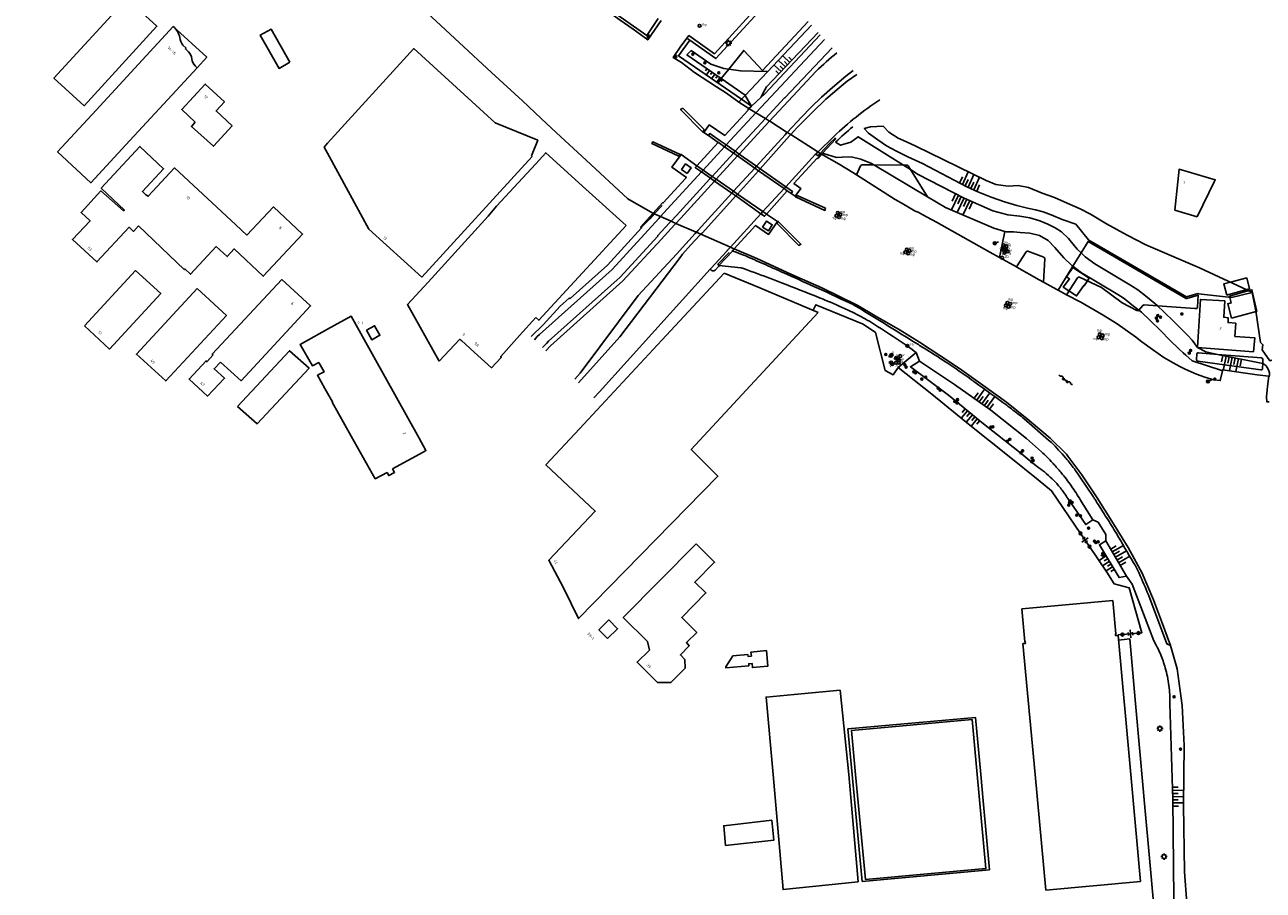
# Model space of a CAD drawing. Header units: millimetres. Extents: x 149344 to 154519, y 463794 to 476271.
# Tile 18 of 70: x 153904 to 154298, y 463963 to 464239. Entities that reach past the tile are written whole.
import ezdxf

# ---------------------------------------------------------------- set-up
doc = ezdxf.new("R2010")
doc.units = ezdxf.units.MM
doc.header["$LTSCALE"] = 4
doc.layers.get('0').update_dxf_attribs({"color": 252, "linetype": 'CONTINUOUS'})
for name, color, linetype in [('Gebouw', 252, 'CONTINUOUS'), ('Huisnummer', 252, 'CONTINUOUS'), ('symbool talud', 252, 'CONTINUOUS'), ('symbool water', 252, 'CONTINUOUS'), ('Topografie', 252, 'CONTINUOUS')]:
    doc.layers.add(name, color=color, linetype=linetype)
doc.styles.add('ISO', font='ISO')

# ---------------------------------------------------------------- blocks, each defined once
blk = doc.blocks.new('talud')
for p, q in [((0, 0.75), (0.5, 0.75)), ((0, 0.5), (1, 0.5)), ((0, 0.25), (0.5, 0.25)), ((0, 0), (1, 0)), ((0, -0.25), (0.5, -0.25)), ((0, -0.5), (1, -0.5)), ((0, -0.75), (0.5, -0.75))]:
    blk.add_line(p, q)
blk = doc.blocks.new('DRHEK')
at = {"linetype": 'Continuous'}
for p, q in [((1.25, 0), (-1.25, 0)), ((-0.5, 0.7), (0.5, 0.7)), ((-0.5, -0.7), (0.5, -0.7))]:
    blk.add_line(p, q, dxfattribs=at)
blk = doc.blocks.new('paal')
for radius in [0.45, 0.2]:
    blk.add_circle((0, 0), radius)
blk = doc.blocks.new('lichtmast')
for p, q in [((-0.6, 0), (-1, 0)), ((-0.71, 0.71), (-0.42, 0.42)), ((0, 0.6), (0, 1)), ((0.42, 0.42), (0.71, 0.71)), ((0.6, 0), (1, 0)), ((-0.42, -0.42), (-0.71, -0.71)), ((0, -0.6), (0, -1)), ((0.42, -0.42), (0.71, -0.71))]:
    blk.add_line(p, q)
blk.add_circle((0, 0), 0.6)
blk = doc.blocks.new('meerpaal')
at = {"color": 0}
blk.add_circle((0, 0), 0.45, dxfattribs=at)
at = {"style": 'ISO'}
blk.add_attdef('MEERPAAL', (0.7, 0), '', height=0.9, dxfattribs=at)
blk = doc.blocks.new('boom')
for radius in [0.315, 0.225, 0.135]:
    blk.add_circle((0, 0), radius)
blk = doc.blocks.new('afsluiter')
at = {"color": 0}
blk.add_circle((0, 0), 0.45, dxfattribs=at)
at = {"style": 'ISO'}
blk.add_attdef('AFSLUITER', (0.7, 0), '', height=0.9, dxfattribs=at)
blk = doc.blocks.new('verklikker')
at = {"color": 0}
blk.add_circle((0, 0), 0.45, dxfattribs=at)
at = {"style": 'ISO'}
blk.add_attdef('VERKLIKKER', (0.7, 0), '', height=0.9, dxfattribs=at)
blk = doc.blocks.new('zinkerbord')
at = {"color": 0}
blk.add_circle((0, 0), 0.45, dxfattribs=at)
at = {"style": 'ISO'}
blk.add_attdef('ZINKERBORD', (0.7, 0), '', height=0.9, dxfattribs=at)
blk = doc.blocks.new('aanduidingsbord')
for p, q in [((-0.81, -0.33), (0, 0)), ((-1.45, -0.5), (-1.01, -0.5))]:
    blk.add_line(p, q)
at = {"color": 0}
blk.add_circle((-1.23, -0.5), 0.45, dxfattribs=at)
blk = doc.blocks.new('water6')
at = {"linetype": 'Continuous'}
for centre, start, end in [((0.16, 1.47), 129.7446, 230.2554), ((-0.47, 2.22), 309.7446, 50.2554), ((-0.47, 0.72), 309.7446, 50.2554), ((0.49, 0), 129.7446, 230.2554), ((-0.14, 0.75), 309.7446, 50.2554), ((0.16, -1.51), 129.7446, 230.2554), ((-0.47, -0.76), 309.7446, 50.2554), ((-0.47, -2.26), 309.7446, 50.2554), ((-0.14, -0.75), 309.7446, 50.2554)]:
    blk.add_arc(centre, 0.488, start, end, dxfattribs=at)

msp = doc.modelspace()

# ---------------------------------------------------------------- linework, layer by layer
at = {"layer": 'Gebouw'}
for points in [[(153936.17, 464246.85), (153945.74, 464238.06), (153922.53, 464212.78), (153912.96, 464221.57), (153936.17, 464246.85)], [(153950.93, 464238.01), (153926.35, 464211.34)], [(153958.53, 464224.88), (153961.58, 464228.19), (153950.93, 464238.01)], [(153950.93, 464238.01), (153950.93, 464238.01)], [(153988.02, 464226.6), (153984.59, 464224.66), (153978.6, 464235.23), (153982.04, 464237.17), (153988.02, 464226.6)], [(153954.01, 464232), (153955, 464231.09), (153954.8, 464230.87), (153955.82, 464229.92)], [(154053.31, 464207.35), (154027.46, 464230.95), (154000, 464200.84)], [(153957.9, 464225.46), (153958.53, 464224.88)], [(153937.12, 464201.67), (153958.53, 464224.88)], [(153957.92, 464207.53), (153953.61, 464211.53), (153961.09, 464219.65), (153967.22, 464213.97), (153964.56, 464211.12), (153969.66, 464206.4), (153963.69, 464199.88), (153956.68, 464206.19), (153957.92, 464207.53)], [(153937.12, 464201.67), (153924.71, 464188.29), (153914.1, 464198.16), (153926.35, 464211.34)], [(154064.83, 464196.84), (154066.89, 464201.81), (154053.31, 464207.35)], [(153935.13, 464179.31), (153935.4, 464179.6), (153928, 464186.55), (153940.3, 464199.82), (153947.84, 464192.74), (153941.11, 464185.44), (153942.24, 464184.41), (153942.95, 464183.98), (153951.33, 464193.01), (153970.83, 464174.91)], [(154000, 464200.84), (153998.94, 464199.63), (154000, 464197.68)], [(154000, 464197.68), (154013.17, 464173.56), (154030.01, 464158.24), (154065.05, 464196.64)], [(154066.23, 464194.28), (154069.42, 464197.81), (154082.19, 464186.26)], [(154066.23, 464194.28), (154053.78, 464180.8), (154051.13, 464177.67), (154031.96, 464156.65)], [(154065.05, 464196.64), (154064.83, 464196.84)], [(154282.15, 464188.82), (154282.36, 464189.25), (154270.88, 464192.57), (154269.52, 464179.53)], [(154094.98, 464174.69), (154082.19, 464186.26)], [(154282.15, 464188.82), (154276.62, 464177.47)], [(153939.83, 464174.58), (153938.24, 464172.82), (153936.94, 464174.12), (153926.64, 464163.07), (153918.86, 464170.2), (153924.46, 464176.17), (153921.62, 464178.8), (153927.86, 464185.69), (153935.13, 464179.31)], [(153970.83, 464174.91), (153974.35, 464171.65), (153982.79, 464180.6), (153992.08, 464171.95), (153979.54, 464158.54), (153970.27, 464167.22), (153968.11, 464164.79), (153964.58, 464167.99)], [(154276.62, 464177.47), (154269.52, 464179.53)], [(153964.58, 464167.99), (153956.4, 464159.17), (153954.59, 464160.87), (153954.43, 464160.66), (153939.83, 464174.58)], [(154066.22, 464145.38), (154067.22, 464144.53), (154094.98, 464174.69)], [(153922.65, 464142.75), (153930.67, 464135.36), (153946.94, 464153.02), (153938.93, 464160.31), (153922.65, 464142.75)], [(154106.38, 464138.22), (154126.15, 464159.54)], [(154126.15, 464159.54), (154137.46, 464154.82)], [(154242.22, 464157.88), (154240.66, 464155.43), (154240.53, 464155.6), (154238.26, 464152.27), (154234.01, 464155.11), (154235.96, 464157.76), (154235.04, 464158.38), (154237.04, 464161.33), (154242.22, 464157.88)], [(153958.57, 464154.68), (153939.22, 464133.74), (153948.53, 464125.21), (153967.83, 464146.05), (153958.57, 464154.68)], [(153963.58, 464133.58), (153963.28, 464133.78), (153985.41, 464157.45), (153994.62, 464149.07), (153972.54, 464125.3), (153965.97, 464131.25)], [(154035.51, 464131.5), (154025.42, 464149.5), (154031.96, 464156.65)], [(154137.46, 464154.82), (154156.11, 464147.05)], [(154286.02, 464152.51), (154285.09, 464156.08), (154287.2, 464156.63)], [(154293.3, 464154.56), (154286.74, 464152.71)], [(154287.2, 464156.63), (154292.38, 464157.99), (154293.3, 464154.56)], [(154293.44, 464154.06), (154294.06, 464154.24), (154295.57, 464147.34), (154295.36, 464147.29)], [(154276.76, 464135.86), (154294.54, 464134.52), (154294.95, 464138.95), (154288.61, 464139.39), (154288.87, 464143.57), (154286.43, 464143.8), (154286.52, 464145.29), (154285.07, 464145.47), (154285.42, 464150.7), (154277.63, 464151.18), (154276.76, 464135.86)], [(154286.74, 464152.71), (154286.02, 464152.51)], [(154287.53, 464145.18), (154286.33, 464149.78), (154287.41, 464150.05), (154286.97, 464151.82)], [(154286.87, 464152.24), (154293.44, 464154.06)], [(154286.97, 464151.82), (154286.87, 464152.24)], [(154156.11, 464147.05), (154115.7, 464103.46), (154124.15, 464094.93), (154079.79, 464049.65), (154075.02, 464059.45)], [(154295.36, 464147.29), (154287.53, 464145.18)], [(154020.71, 464097.22), (154030.37, 464102.54), (154031.3, 464103.05), (154029.1, 464107), (154007.56, 464145.82), (154000, 464141.66)], [(154012.37, 464141.36), (154014.06, 464138.32), (154016.67, 464139.77), (154014.98, 464142.81), (154012.37, 464141.36)], [(154061.03, 464139.63), (154066.22, 464145.38)], [(154000, 464141.66), (153991.26, 464136.85), (153995.2, 464130.05), (153997.19, 464131.05), (153998.89, 464128.12), (153996.8, 464127.03), (153999.16, 464122.84), (154000, 464121.36)], [(154042.57, 464138.14), (154042.5, 464138.06), (154042.04, 464138.48), (154035.51, 464131.5)], [(154061.03, 464139.63), (154055.08, 464133.03), (154055.28, 464132.73), (154052.18, 464129.41), (154046.63, 464134.41)], [(153971.36, 464117.06), (153977.63, 464111.6), (153994.11, 464129.31), (153987.89, 464134.81), (153971.36, 464117.06)], [(154042.57, 464138.14), (154046.63, 464134.41)], [(154080.15, 464109.96), (154106.38, 464138.22)], [(153965.97, 464131.25), (153963.93, 464129.11), (153967.27, 464126.09), (153961.86, 464120.42), (153955.98, 464125.82), (153961.35, 464131.64), (153961.59, 464131.34), (153963.58, 464133.58)], [(154000, 464121.36), (154001.58, 464118.54), (154001.52, 464118.43)], [(154007.5, 464107.65), (154001.52, 464118.43)], [(154007.5, 464107.65), (154007.52, 464107.68), (154015.15, 464094.13), (154018.93, 464096.13)], [(154075.02, 464059.45), (154070.36, 464068.2), (154085.16, 464083.78), (154069.44, 464098.49), (154080.15, 464109.96)], [(154020.71, 464097.22), (154021.31, 464096.13), (154019.47, 464095.13), (154018.93, 464096.13)], [(154117.25, 464073.45), (154094.06, 464050), (154101.79, 464042.31), (154102.38, 464039.62), (154098.48, 464035.81), (154104.98, 464029.32), (154109.21, 464029.25), (154113.75, 464033.86), (154113.62, 464036.65), (154112.23, 464038.09), (154115.08, 464040.97), (154114.14, 464041.97), (154117.43, 464045.19), (154112.67, 464049.98), (154120.37, 464057.77), (154116.8, 464061.21), (154123.1, 464067.56), (154117.25, 464073.45)], [(154221.19, 464041.65), (154221.98, 464041.72), (154221.93, 464042.24), (154221.81, 464042.22), (154220.85, 464052.69), (154249.75, 464055.36), (154250.76, 464044.77), (154250.64, 464044.76), (154250.69, 464044.21), (154251.46, 464044.28), (154255.5, 464000)], [(154089.04, 464043.29), (154092.24, 464046.4), (154089.52, 464049.21), (154086.31, 464046.1), (154089.04, 464043.29)], [(154221.19, 464041.65), (154225.06, 464000)], [(154139.64, 464039.46), (154134.69, 464038.99), (154134.82, 464037.68), (154133.75, 464037.58), (154133.69, 464038.22), (154128.93, 464037.77), (154126.72, 464034.27), (154126.73, 464033.93), (154134.02, 464034.62), (154133.96, 464035.26), (154135.02, 464035.34), (154135.13, 464034.03), (154140.1, 464034.5), (154139.64, 464039.46)], [(154141.75, 464000), (154139.5, 464024.66), (154148.46, 464025.52)], [(154148.46, 464025.52), (154163.05, 464026.81), (154165.79, 464000)], [(154165.47, 464014.51), (154206.09, 464018.21), (154207.76, 464000)], [(154166.65, 464013.98), (154205.06, 464017.49), (154206.65, 464000)], [(154166.85, 464000), (154165.47, 464014.51)], [(154167.99, 464000), (154166.65, 464013.98)], [(154168.76, 463965.85), (154144.9, 463963.44), (154141.75, 464000)], [(154165.79, 464000), (154168.76, 463965.85)], [(154208.52, 463991.67), (154210.52, 463969.71), (154170.1, 463966.02), (154166.85, 464000)], [(154206.65, 464000), (154209.38, 463970.1), (154171.17, 463966.62), (154167.99, 464000)], [(154207.76, 464000), (154208.52, 463991.67)], [(154225.06, 464000), (154228.48, 463963.23)], [(154255.5, 464000), (154258.6, 463965.94)], [(154126.59, 463977.49), (154142, 463979.17), (154141.3, 463985.45), (154126.02, 463983.73), (154126.59, 463977.49)], [(154258.6, 463965.94), (154228.48, 463963.23)]]:
    msp.add_lwpolyline(points, dxfattribs=at)
for centre, radius, start, end in [((153945.6, 464232.4), 7.73, 15.7161, 46.4561), ((153957.48, 464234.78), 4.45, 183.6164, 218.6339), ((153952.72, 464227.13), 4.17, 7.4984, 41.9612), ((153960.81, 464228.19), 3.99, 187.3824, 223.1096)]:
    msp.add_arc(centre, radius, start, end, dxfattribs=at)
at = {"layer": 'symbool water', "linetype": 'Continuous'}
msp.add_line((154180.89, 464132.56), (154180.11, 464132.12), dxfattribs=at)
at = {"layer": 'Topografie'}
for p, q in [((154133.65, 464211.43), (154134.04, 464211.95)), ((154215.47, 464172.81), (154213.78, 464164.46)), ((154128.65, 464166.71), (154128.81, 464166.56)), ((154187.26, 464134.24), (154181.53, 464129.49)), ((154187.26, 464134.24), (154188.34, 464131.5)), ((154239.52, 464076.74), (154242.4, 464072.51)), ((154254.1, 464063.07), (154247.59, 464074.37)), ((154251.45, 464044.51), (154252.84, 464044.52)), ((154252.84, 464044.52), (154257.94, 464045.02))]:
    msp.add_line(p, q, dxfattribs=at)
for points in [[(152884.8, 465087.49, 0), (152892.81, 465082.89, 0.000005)], [(154140.59, 464207.88), (154155.41, 464223.8, -0.02522), (154162.02, 464229.57)], [(154156, 464198.06), (154156.04, 464198.09), (154161.1, 464203.04, -0.04539), (154175.68, 464214.68)], [(154167.09, 464206.11, 0.016587), (154161.6, 464201.18)], [(154121.66, 464160.74, 0.352193), (154123.27, 464160.43), (154124.46, 464161.7), (154124.63, 464161.88)], [(154124.51, 464161.99), (154131.53, 464161.25, -0.002878), (154140.08, 464158.13, -0.005601), (154144.44, 464156.46, -0.000342), (154156.23, 464151.77, -0.002199), (154158.06, 464151.03, -0.012149), (154165.6, 464147.74, -0.016478), (154171.01, 464144.99, -0.017291), (154173.69, 464143.4, -0.004503), (154183.7, 464136.83, -0.009764), (154184.59, 464136.21, -0.003223), (154187.26, 464134.24)], [(154188.34, 464131.5), (154185.43, 464129.72), (154197.49, 464120.68), (154208.66, 464111.58), (154219.6, 464102.96), (154224.87, 464098.69), (154226.27, 464097.58, -0.022748), (154228.58, 464095.83, -0.001652), (154228.74, 464095.69, -0.024401), (154231.02, 464093.58, -0.028407), (154233.39, 464090.85, -0.028407), (154235.44, 464087.86), (154241.2, 464079.54), (154243.48, 464081.01)], [(154188.34, 464131.5), (154199.48, 464124.14), (154210.96, 464115.93), (154222.29, 464106.9), (154227.13, 464102.66, -0.017522), (154230.59, 464099.2, -0.004991), (154231.53, 464098.17, -0.01253), (154233.79, 464095.51, -0.019028), (154236.98, 464091.25, -0.019028), (154239.83, 464086.77), (154243.48, 464081.01)], [(154297.48, 464130.78), (154297.49, 464130.78, -0.340129), (154299.55, 464126.55)], [(154254.1, 464063.07), (154255.91, 464060.62), (154262.84, 464042.54, -0.030467), (154264.92, 464038.36, -0.030467), (154266.48, 464033.95, -0.037544), (154267.65, 464028.32, -0.037544), (154267.96, 464022.57), (154268.92, 463992.04), (154269.27, 463950.06, 0.020081), (154270.12, 463939.92, 0.020081), (154271.78, 463929.87, 0.019614), (154274.17, 463920.22, 0.019614), (154277.32, 463910.79), (154278.57, 463902.83)]]:
    msp.add_lwpolyline(points, format="xyb", dxfattribs=at)
for points in [[(153929.41, 464337.46), (154031.74, 464242.29), (154052.1, 464223.35), (154062.03, 464214.31), (154067.9, 464208.7), (154072.78, 464204.16), (154082.26, 464195.44), (154095.57, 464183.15), (154103.43, 464178.58), (154103.51, 464178.53)], [(154105.18, 464240.58), (154101.57, 464235.16), (154081.41, 464249.28), (154064.99, 464261.17), (154051.53, 464270.78)], [(154115.25, 464233.62), (154111.67, 464228.67), (154131.65, 464214.88), (154131.71, 464214.83)], [(154114.34, 464234.27), (154115.25, 464233.62)], [(154158.11, 464233.82), (154136.34, 464210.65), (154136.3, 464210.6), (154136.26, 464210.57)], [(154137.9, 464215.49), (154138.54, 464216.88), (154139.61, 464218.77), (154156.08, 464236.04)], [(154137.9, 464215.49), (154138.84, 464216.36), (154138.97, 464216.46), (154156.74, 464235.32)], [(154125.26, 464221.4), (154114.3, 464228.97), (154115.69, 464230.31), (154121.92, 464226), (154126.09, 464224.62), (154127.64, 464224.38)], [(154160.52, 464231.2), (154145.49, 464215.29), (154145.37, 464215.33), (154139.27, 464208.71)], [(154132.89, 464216.08), (154132.85, 464216.16), (154125.26, 464221.4)], [(154127.64, 464224.38), (154131.32, 464223.83), (154139.77, 464223.64), (154139.89, 464223.63)], [(154167.16, 464223.97), (154164.84, 464222.14), (154160.62, 464218.62), (154157.15, 464215.48), (154153.77, 464212.25), (154150.73, 464209.16), (154146.25, 464204.3), (154146.23, 464204.28)], [(154168.32, 464222.7), (154165.34, 464220.57), (154162.79, 464218.45), (154158.53, 464214.88), (154154.24, 464210.71), (154149.29, 464205.78), (154147.34, 464203.6), (154147.33, 464203.59)], [(154131.71, 464214.83), (154134.82, 464212.67)], [(154134.82, 464212.67), (154132.89, 464216.08)], [(154134.82, 464212.67), (154137.9, 464215.49)], [(154133.76, 464211.32), (154126.4, 464203.31), (154121.42, 464206.66), (154119.7, 464204.23), (154121.13, 464203.3)], [(154136.26, 464210.57), (154126.81, 464200.29)], [(154134.04, 464211.95), (154134.82, 464212.67)], [(154134.04, 464211.95), (154134.04, 464211.95)], [(154139.18, 464208.62), (154129.67, 464198.28)], [(154130.96, 464197.38), (154140.35, 464207.62), (154140.46, 464207.74), (154140.58, 464207.87), (154140.59, 464207.88)], [(154139.27, 464208.71), (154139.18, 464208.62)], [(154294.08, 464153.41), (154287.51, 464151.76), (154277.04, 464152.99), (154276.87, 464153.01), (154273.19, 464151.94), (154242.2, 464170.02), (154242.09, 464170.15), (154238.02, 464175.09), (154233.69, 464176.54), (154230.19, 464178.07), (154227.62, 464179.02), (154225.24, 464179.61), (154222.66, 464180.18), (154219.3, 464181), (154215.3, 464182.17), (154211.08, 464183.66), (154206.81, 464185.34), (154203.34, 464186.95), (154189.2, 464194.38), (154184.57, 464196.57), (154181.03, 464198.36), (154177.83, 464199.97), (154175.05, 464201.89), (154172.03, 464204.01), (154170.73, 464205.52), (154172.73, 464206.04), (154176.69, 464206.27), (154178.52, 464204.34), (154181.55, 464202.43), (154184.18, 464201.28), (154187.08, 464199.91), (154209.51, 464189.01), (154212.57, 464187.73), (154216.48, 464187.21), (154219.64, 464187.35), (154222.98, 464186.77), (154227.29, 464184.98), (154231.23, 464183.55), (154235.27, 464181.83), (154239.4, 464179.98), (154242.66, 464178.32), (154247.79, 464175.21), (154254.34, 464171.65), (154260.27, 464168.54), (154277.4, 464161.22), (154278.96, 464160.49)], [(154121.13, 464203.3), (154121.58, 464203.94), (154124.89, 464201.63), (154126.81, 464200.29)], [(154124.29, 464201.09), (154121.13, 464203.3)], [(154136.43, 464193.53), (154145.52, 464203.51), (154145.89, 464203.92), (154146.23, 464204.28)], [(154137.63, 464192.69), (154146.98, 464203.2), (154147.33, 464203.59)], [(154156.74, 464197.58), (154159.65, 464200.76), (154161.46, 464202.47), (154161.67, 464202.26), (154157.46, 464197.65)], [(154161.6, 464201.18), (154163.2, 464200.18), (154166.49, 464201.18), (154168.82, 464202.93), (154183.18, 464193.89)], [(154117.47, 464193.71), (154124.29, 464201.09)], [(154126.27, 464199.7), (154119.47, 464192.31)], [(154129.13, 464197.69), (154122.34, 464190.31)], [(154124.29, 464201.09), (154124.35, 464201.05), (154126.27, 464199.7)], [(154126.81, 464200.29), (154126.27, 464199.7)], [(154126.27, 464199.7), (154129.13, 464197.69)], [(154126.81, 464200.29), (154129.67, 464198.28)], [(154129.67, 464198.28), (154129.13, 464197.69)], [(154129.13, 464197.69), (154130.42, 464196.79)], [(154129.67, 464198.28), (154130.96, 464197.38)], [(154156, 464198.06), (154155.39, 464197.47), (154155.27, 464197.35)], [(154155.27, 464197.35), (154155.39, 464197.27), (154156.05, 464196.83), (154156.74, 464197.58)], [(154157.46, 464197.65), (154157.16, 464197.32)], [(154157.46, 464197.65), (154157.72, 464197.57), (154161.85, 464196.33), (154163.75, 464196.38), (154166.56, 464196.48), (154169.64, 464195.82), (154173.06, 464194.35), (154173.75, 464193.94)], [(154103.51, 464178.54), (154106.62, 464181.96), (154106.76, 464181.84), (154113.84, 464189.61), (154114.13, 464189.93), (154109.55, 464193.22), (154112.44, 464197.28), (154117.47, 464193.71)], [(154117.47, 464193.71), (154116.94, 464193.13), (154117.06, 464193.04), (154118.93, 464191.73)], [(154117.47, 464193.71), (154119.47, 464192.31)], [(154123.64, 464189.4), (154130.42, 464196.79)], [(154130.42, 464196.79), (154130.96, 464197.38)], [(154130.42, 464196.79), (154135.9, 464192.95)], [(154130.96, 464197.38), (154136.43, 464193.53)], [(154155.27, 464197.35), (154155.14, 464197.22), (154145.73, 464187.01)], [(154157.16, 464197.32), (154155.93, 464195.97), (154155.75, 464196.09), (154148.33, 464188.06), (154150.51, 464186.48), (154148.8, 464184.02), (154147.46, 464184.84)], [(154173.75, 464193.94), (154190.8, 464183.84)], [(154183.18, 464193.89), (154185.4, 464192.49)], [(154118.93, 464191.73), (154108.03, 464179.88), (154108.02, 464179.86), (154105.86, 464177.51)], [(154121.79, 464189.72), (154121.61, 464189.52), (154110.96, 464177.84), (154110.95, 464177.84), (154109.27, 464176.02)], [(154119.47, 464192.31), (154118.93, 464191.73)], [(154118.93, 464191.73), (154121.79, 464189.72)], [(154119.47, 464192.31), (154122.34, 464190.31)], [(154122.34, 464190.31), (154121.79, 464189.72)], [(154121.79, 464189.72), (154123.1, 464188.8)], [(154122.34, 464190.31), (154123.64, 464189.4)], [(154129.17, 464185.55), (154135.9, 464192.95)], [(154130.41, 464184.68), (154137.1, 464192.11)], [(154135.9, 464192.95), (154136.43, 464193.53)], [(154135.9, 464192.95), (154137.1, 464192.11)], [(154136.43, 464193.53), (154137.63, 464192.69)], [(154137.1, 464192.11), (154137.57, 464192.63), (154137.63, 464192.69)], [(154137.1, 464192.11), (154145.2, 464186.43)], [(154137.63, 464192.69), (154145.73, 464187.01)], [(154185.4, 464192.49), (154187.92, 464190.9), (154202.46, 464183.42), (154211.59, 464179.36), (154216.38, 464178.12), (154220.17, 464177.69), (154223.36, 464177.15), (154226.56, 464176.16), (154229.14, 464175.1), (154231.47, 464173.97), (154233.49, 464172.68), (154235.66, 464170.52), (154238.45, 464167.16), (154239.71, 464165.97)], [(154110.79, 464175.35), (154112.14, 464176.83), (154112.25, 464176.93), (154112.38, 464177.05), (154123.1, 464188.8)], [(154123.1, 464188.8), (154123.64, 464189.4)], [(154123.1, 464188.8), (154128.61, 464184.94)], [(154123.64, 464189.4), (154129.17, 464185.55)], [(154145.2, 464186.43), (154138.45, 464179.08)], [(154146.19, 464185.73), (154139.62, 464178.26)], [(154145.73, 464187.01), (154145.2, 464186.43)], [(154145.2, 464186.43), (154146.19, 464185.73)], [(154145.73, 464187.01), (154147.9, 464185.49), (154147.46, 464184.84)], [(154147.46, 464184.85), (154146.19, 464185.73)], [(154117.28, 464172.51), (154117.65, 464172.92), (154117.75, 464173.09), (154117.85, 464173.17), (154128.61, 464184.94)], [(154118.71, 464171.88), (154118.91, 464172.09), (154119.02, 464172.2), (154119.15, 464172.27), (154129.84, 464184.07)], [(154128.61, 464184.94), (154129.17, 464185.55)], [(154129.84, 464184.07), (154128.61, 464184.94)], [(154128.61, 464184.94), (154128.61, 464184.94)], [(154129.17, 464185.55), (154130.41, 464184.68)], [(154129.84, 464184.07), (154130.41, 464184.68)], [(154129.85, 464184.07), (154129.84, 464184.07)], [(154129.84, 464184.07), (154137.86, 464178.44)], [(154130.41, 464184.68), (154138.45, 464179.08)], [(154147.46, 464184.85), (154147.46, 464184.84)], [(154147.46, 464184.84), (154147.46, 464184.84), (154147.46, 464184.85)], [(154190.8, 464183.84), (154196.6, 464180.4), (154211.95, 464173.8), (154215.47, 464172.81)], [(154099.74, 464174.06), (154099.55, 464174.19), (154103.51, 464178.54)], [(154103.94, 464178.35), (154102.48, 464176.77), (154099.74, 464174.06)], [(154103.51, 464178.54), (154103.51, 464178.53)], [(154103.51, 464178.53), (154103.51, 464178.54)], [(154103.51, 464178.54), (154103.51, 464178.53)], [(154103.51, 464178.53), (154103.51, 464178.54)], [(154106.39, 464180.99), (154103.94, 464178.35)], [(154137.86, 464178.44), (154128.13, 464167.76)], [(154139.62, 464178.26), (154143.12, 464175.93), (154140.29, 464171.85), (154136.13, 464174.7), (154134.08, 464172.47), (154133.7, 464172.07), (154129.39, 464167.21)], [(154138.45, 464179.08), (154137.86, 464178.44)], [(154137.86, 464178.44), (154139.03, 464177.64), (154139.62, 464178.26)], [(154138.45, 464179.08), (154139.49, 464178.35), (154139.62, 464178.26)], [(154099.74, 464174.06), (154099.87, 464173.91), (154089.04, 464162.08), (154077.15, 464151.43), (154077.12, 464151.46), (154076.96, 464151.61), (154076.87, 464151.53), (154074.93, 464149.88), (154073.95, 464149.04), (154068.55, 464143.09), (154064.76, 464139.37)], [(154105.86, 464177.51), (154105.34, 464176.94), (154090.49, 464160.72), (154067.39, 464140.03), (154066.73, 464139.35), (154065.81, 464138.35)], [(154109.27, 464176.02), (154108.8, 464175.51), (154105.07, 464171.47), (154105.01, 464171.26), (154093.08, 464158.21), (154070.32, 464137.86), (154069.6, 464137.16), (154068.37, 464135.83)], [(154069.43, 464134.79), (154070.92, 464136.41), (154093.98, 464157.08), (154106.09, 464170.25), (154110.35, 464174.88), (154110.79, 464175.35)], [(154078.61, 464125.8), (154080.4, 464127.74), (154098.84, 464152.39), (154110.95, 464165.6), (154116.95, 464172.16), (154117.28, 464172.51)], [(154079.85, 464124.58), (154092.96, 464139.23), (154112.14, 464164.51), (154112.91, 464165.51), (154115.57, 464168.54), (154118.41, 464171.56), (154118.71, 464171.88)], [(154215.47, 464172.81), (154215.97, 464172.66), (154218.16, 464172.68), (154220.28, 464172.44), (154223.44, 464172.21), (154226.49, 464171.47), (154229.22, 464169.88), (154231.38, 464167.73), (154234.18, 464164.37), (154236.76, 464161.92), (154237.07, 464161.69)], [(154128.13, 464167.76), (154128, 464167.61), (154127.16, 464166.68), (154127.07, 464166.59), (154126.95, 464166.43), (154122.03, 464161.15), (154121.66, 464160.74)], [(154127.72, 464166.13), (154124.15, 464162.34), (154124.51, 464161.99)], [(154124.51, 464161.99), (154128.81, 464166.56)], [(154129.39, 464167.21), (154128.81, 464166.56)], [(154239.71, 464165.97), (154241.04, 464164.71), (154244.08, 464162.45), (154255.69, 464155.49), (154257.71, 464154.22), (154260.17, 464152.28), (154263.17, 464149.91), (154264.03, 464149.1)], [(154084.73, 464119.81), (154086.49, 464121.8), (154121.66, 464160.74)], [(154237.07, 464161.69), (154239.81, 464159.66), (154251.41, 464152.7), (154253.44, 464151.43), (154255.89, 464149.49), (154258.09, 464147.76)], [(154278.96, 464160.49), (154293.96, 464153.47), (154294.08, 464153.41)], [(154258.09, 464147.76), (154258.89, 464147.12), (154261.7, 464144.46), (154264.99, 464141.26), (154268.06, 464138.11), (154270.8, 464135.44), (154272.21, 464134.13), (154272.98, 464133.42), (154275.08, 464131.66), (154284.43, 464128.56), (154284.63, 464128.49)], [(154264.03, 464149.1), (154265.98, 464147.25), (154269.27, 464144.05), (154272.34, 464140.91), (154273.62, 464139.65), (154275.08, 464138.23), (154276.76, 464135.86), (154279.36, 464134.46), (154283.12, 464133.69)], [(154283.12, 464133.69), (154297.48, 464130.78)], [(154243.48, 464081.01), (154245.12, 464080.26), (154247.56, 464076.36), (154247.59, 464074.37)], [(154254.1, 464063.07), (154251.79, 464062.67), (154245.53, 464073.11), (154247.59, 464074.37)], [(154268.51, 463896.42), (154269.88, 463896.93), (154268.58, 463909.73), (154267.07, 463927.12), (154265.58, 463943.33), (154264.23, 463958.22), (154262.83, 463958.1), (154261.45, 463973.36), (154259.98, 463989.63), (154258.5, 464006.16), (154256.91, 464023.81), (154255.17, 464043.16), (154251.6, 464042.81)]]:
    msp.add_lwpolyline(points, dxfattribs=at)
at = {"layer": 'Topografie', "flags": 128}
for points in [[(154115.25, 464233.62), (154123.54, 464227.8), (154144.56, 464250.82), (154160.45, 464268.04), (154160.3, 464270.42), (154163.1, 464270.43), (154162.79, 464296.49), (154162.63, 464313.17)], [(154158.56, 464308.75), (154158.7, 464292.09), (154158.87, 464282.97), (154159.14, 464268.56), (154146.89, 464255.34), (154134.32, 464241.64), (154123.11, 464229.31), (154114.93, 464235.07), (154114.34, 464234.27)], [(154106.14, 464239.88), (154101.88, 464233.72), (154097.2, 464237.11), (154093.1, 464239.98), (154079.53, 464249.88), (154067.97, 464258.09), (154051.41, 464270.21)], [(154127.64, 464224.38), (154132.39, 464230.36), (154138.34, 464223.96), (154152.87, 464239.53)], [(154132.89, 464216.08), (154153.92, 464238.39)], [(154114.34, 464234.27), (154112.17, 464231.36), (154109.91, 464228.15), (154112.61, 464226.53), (154116.77, 464223.4), (154123.74, 464218.76), (154126.88, 464216.76), (154130.86, 464213.93)], [(154124.24, 464220.11), (154125.26, 464221.4)], [(154125.26, 464221.4), (154127.64, 464224.38)], [(154130.86, 464213.93), (154131.71, 464214.83)], [(154130.86, 464213.93), (154134.04, 464211.95)], [(154131.71, 464214.83), (154132.89, 464216.08)], [(154134.04, 464211.95), (154136.26, 464210.57)], [(154136.26, 464210.57), (154136.26, 464210.57)], [(154136.26, 464210.57), (154136.26, 464210.57)], [(154136.26, 464210.57), (154136.26, 464210.57)], [(154136.26, 464210.57), (154136.26, 464210.57)], [(154136.26, 464210.57), (154139.27, 464208.71)], [(154139.27, 464208.71), (154139.27, 464208.71)], [(154139.27, 464208.71), (154139.27, 464208.71)], [(154139.27, 464208.71), (154139.27, 464208.71)], [(154139.27, 464208.71), (154139.27, 464208.71)], [(154139.27, 464208.71), (154140.59, 464207.88)], [(154140.59, 464207.88), (154140.65, 464207.84), (154146.23, 464204.28)], [(154146.23, 464204.28), (154147.33, 464203.59)], [(154147.33, 464203.59), (154147.33, 464203.59)], [(154147.33, 464203.59), (154147.33, 464203.59)], [(154147.33, 464203.59), (154147.33, 464203.59)], [(154147.33, 464203.59), (154147.33, 464203.59)], [(154147.33, 464203.59), (154156, 464198.06)], [(154156, 464198.06), (154156, 464198.06)], [(154156, 464198.06), (154156, 464198.06)], [(154156, 464198.06), (154156, 464198.06)], [(154156, 464198.06), (154156, 464198.06)], [(154156, 464198.06), (154156.74, 464197.58)], [(154156.74, 464197.58), (154157.15, 464197.32)], [(154114.43, 464191.22), (154115.67, 464192.97), (154113.87, 464194.26), (154112.63, 464192.5), (154114.43, 464191.22)], [(154157.15, 464197.32), (154157.16, 464197.32)], [(154157.16, 464197.32), (154157.15, 464197.32)], [(154157.15, 464197.32), (154162.73, 464194.2), (154167.11, 464191.56), (154168.25, 464190.83)], [(154183.18, 464193.89), (154173.75, 464193.94)], [(154168.25, 464190.83), (154180.51, 464182.97), (154183.21, 464181.45), (154186.94, 464179.28), (154187.88, 464178.97), (154189.33, 464178.04), (154190.71, 464177.36), (154193.68, 464175.71), (154210.62, 464166.18), (154213.78, 464164.46)], [(154190.8, 464183.84), (154185.4, 464192.49)], [(154103.94, 464178.35), (154103.51, 464178.54)], [(154105.86, 464177.51), (154103.94, 464178.35)], [(154109.27, 464176.02), (154105.86, 464177.51)], [(154110.79, 464175.35), (154109.27, 464176.02)], [(154117.28, 464172.51), (154110.79, 464175.35)], [(154138.39, 464174.13), (154140.22, 464172.96), (154141.47, 464174.91), (154139.63, 464176.08), (154138.39, 464174.13)], [(154118.71, 464171.88), (154117.28, 464172.51)], [(154128.13, 464167.76), (154118.71, 464171.88)], [(154129.39, 464167.21), (154129.2, 464167.29), (154128.13, 464167.76)], [(154268.19, 464041.02), (154268.18, 464041.04), (154265.3, 464048.8), (154262.73, 464055.63), (154259.1, 464064.04), (154254.7, 464072.22), (154249.53, 464080.58), (154244.85, 464087.99), (154239.9, 464095.41), (154235.47, 464101.31), (154235.02, 464101.92), (154229.88, 464106.98), (154222.59, 464113.21), (154215.98, 464118.47), (154208.49, 464123.88), (154201.07, 464129.15), (154194.77, 464133.35), (154188.28, 464137.57), (154182.11, 464141.34), (154174.2, 464145.93), (154168.66, 464149.18), (154157.22, 464154.87), (154147.39, 464159.2), (154136.6, 464164.13), (154129.39, 464167.21)], [(154213.78, 464164.46), (154219.15, 464161.52)], [(154239.71, 464165.97), (154237.07, 464161.69)], [(154219.15, 464161.52), (154219.31, 464161.43), (154226.39, 464157.4), (154227.73, 464156.65)], [(154237.07, 464161.69), (154232.43, 464154.15), (154232.38, 464154.08)], [(154227.73, 464156.65), (154232.02, 464154.27), (154232.38, 464154.08)], [(154232.38, 464154.08), (154235.03, 464152.66)], [(154235.03, 464152.66), (154239.57, 464150.24), (154246.68, 464146.13), (154251.13, 464143.4), (154256.97, 464139.22), (154259.03, 464137.69), (154262.4, 464135.2), (154266.04, 464132.64), (154268.95, 464131), (154271.11, 464129.85), (154272.8, 464128.95), (154276.4, 464127.33), (154279.06, 464126.39), (154281.93, 464125.63), (154283.98, 464125.35), (154284.63, 464128.49)], [(154294.08, 464153.41), (154295.33, 464147.5), (154296.81, 464137.47), (154297.56, 464136.73), (154297.33, 464135.14), (154299.75, 464131.63), (154300.76, 464131.89)], [(154154.47, 464147.73), (154155.36, 464149.44), (154170.34, 464143.33), (154174.3, 464140.69), (154177.38, 464128.6), (154179.89, 464127.14), (154181.53, 464129.49)], [(154181.53, 464129.49), (154192.2, 464121.02), (154204.36, 464111.15), (154216.87, 464101.18), (154226.01, 464093.78), (154230.31, 464090.3), (154239.52, 464076.74)], [(154284.63, 464128.49), (154284.69, 464128.77), (154295.66, 464127.12), (154299.4, 464126.7), (154299, 464123.47), (154298.7, 464120.12), (154298.8, 464118.56), (154299.56, 464118.53)], [(154257.94, 464045.02), (154259.05, 464045.14), (154254.95, 464059.45), (154250.22, 464060.64), (154247.92, 464064.44), (154242.4, 464072.51)]]:
    msp.add_lwpolyline(points, dxfattribs=at)
for points in [[(154112.99, 464212.04), (154119.77, 464205.2), (154119.38, 464204.32), (154112.29, 464211.58)], [(154112.2, 464197.23), (154111.76, 464196.69), (154103.16, 464200.72), (154103.47, 464201.29)], [(154158.43, 464180.16), (154158.19, 464179.46), (154148.9, 464183.75), (154149.39, 464184.27)], [(154143, 464175.3), (154143.35, 464175.99), (154150.58, 464168.7), (154149.9, 464168.32)]]:
    msp.add_lwpolyline(points, close=True, dxfattribs=at)
for points in [[(154173.75, 464193.94), (154170.02, 464193.97, 0.294703), (154169.56, 464193.68), (154168.25, 464190.83)], [(154185.4, 464192.49), (154184.67, 464193.65, 0.257056), (154184.25, 464193.88), (154183.18, 464193.89)], [(154128.81, 464166.56, -0.005636), (154132.11, 464165.36, -0.014646), (154133.36, 464164.85, -0.000106), (154139.5, 464162.12, -0.000634), (154140.54, 464161.66, -0.00049), (154145.12, 464159.61, -0.000234), (154154.71, 464155.29, -0.005523), (154166.26, 464149.93, -0.023444), (154168.9, 464148.51, -0.00282), (154170.83, 464147.34, -0.000642), (154179.26, 464142.15, -0.000255), (154187.93, 464136.8, -0.000658), (154191.28, 464134.71, -0.008295), (154197.07, 464130.98, -0.006171), (154204.69, 464125.73, -0.003733), (154205.93, 464124.85, -0.000456), (154216.03, 464117.48, -0.005778), (154217.52, 464116.36, -0.002083), (154221.61, 464113.19), (154229.29, 464106.39), (154230.28, 464105.67, -0.012297), (154234.76, 464100.74, -0.00226), (154235.55, 464099.81, -0.02653), (154238.17, 464096.37, -0.000767), (154243.53, 464088.46, -0.00656), (154244.14, 464087.52, -0.001723), (154247.01, 464082.99, -0.001558), (154250.15, 464077.96, -0.005203), (154250.93, 464076.67, -0.000726), (154256.39, 464067.4, -0.024786), (154258.12, 464064.08, -0.012235), (154261.12, 464057.13), (154266.94, 464041.63), (154268.19, 464041.02)], [(154227.73, 464156.65), (154228.13, 464164.09, 0.325666), (154227.81, 464164.59), (154222.78, 464166.51, 0.356907), (154222.18, 464166.31), (154219.15, 464161.52)], [(154276.91, 464152.5), (154273.33, 464151.46, -0.205897), (154272.93, 464151.51), (154241.93, 464169.6), (154239.71, 464165.97)], [(154258.09, 464147.76), (154258.08, 464147.74, -0.353797), (154257.46, 464147.62), (154252.8, 464150.09), (154246.14, 464154.99), (154239.16, 464158.25, 0.374879), (154238.52, 464158.07), (154235.03, 464152.66)], [(154276.91, 464152.5), (154276.76, 464148.69, -0.417018), (154276.22, 464148.22), (154275.83, 464148.25), (154264.03, 464149.1)], [(154264.03, 464149.1), (154259.74, 464149.41, 0.240681), (154259.32, 464149.23), (154258.09, 464147.76)], [(154276.47, 464133.72), (154276.39, 464132.06, 0.388231), (154276.82, 464131.54), (154296.88, 464128.77, 0.447432), (154297.44, 464129.25), (154297.48, 464130.78)], [(154283.12, 464133.69), (154277.01, 464134.2, 0.424421), (154276.47, 464133.72)], [(154297.48, 464130.78), (154297.51, 464132.03, 0.397535), (154297.06, 464132.54), (154283.12, 464133.69)], [(154327.72, 463821.54), (154321.23, 463827.26, -0.020321), (154313.15, 463835.18, -0.013411), (154308.26, 463840.66), (154303.76, 463847.23), (154297.5, 463861.74), (154287.98, 463887.62), (154284.86, 463897.93), (154282.71, 463904.12), (154280.33, 463911.75), (154278.04, 463920.82), (154276.02, 463929.51), (154274.61, 463938.62), (154274.05, 463949.09), (154272.58, 463969.04), (154272.31, 463990.27), (154272.48, 464009.2), (154271.82, 464022.01), (154270.3, 464033.61), (154268.19, 464041.02)]]:
    msp.add_lwpolyline(points, format="xyb", dxfattribs=at)

# ---------------------------------------------------------------- block references
at = {"layer": 'symbool talud', "yscale": 4}
for p, xscale, zscale, rotation in [((154145.65, 464225.1), 2.856040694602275, 2.856040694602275, 136.363684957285), ((154123.17, 464222.84), 1.69051013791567, 1.69051013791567, 235.3686729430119), ((154203.77, 464186.88), 4.404722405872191, 4.404722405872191, 65.2925183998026), ((154202.48, 464183.52), 5.218759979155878, 5.218759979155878, 244.7897563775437), ((154287.77, 464132.75), 4.247959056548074, 4.247959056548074, 258.5358347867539), ((154208.12, 464117.96), 4.31818918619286, 4.31818918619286, 54.40472049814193), ((154205.11, 464114.47), 2.951411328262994, 2.951411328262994, 230.8035021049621), ((154250.61, 464069.13), 4.104033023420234, 4.104033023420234, 29.9355487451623), ((154248.6, 464067.77), 2.428290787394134, 2.428290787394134, 212.8952654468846)]:
    msp.add_blockref('talud', p, dxfattribs=dict(at, xscale=xscale, zscale=zscale, rotation=rotation))
at = {"layer": 'symbool talud', "linetype": 'Continuous', "xscale": 3.486476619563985, "yscale": 4, "zscale": 3.486476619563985, "rotation": 1.268351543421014}
msp.add_blockref('talud', (154268.85, 463992.96), dxfattribs=at)
at = {"layer": 'symbool water', "linetype": 'Continuous', "rotation": 233.5293181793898}
msp.add_blockref('water6', (154234.77, 464125.5), dxfattribs=at)
at = {"layer": 'Topografie', "linetype": 'Continuous'}
for name, p, values in [('meerpaal', (154118.36, 464238.2), {'MEERPAAL': 'mp'}), ('meerpaal', (154162.31, 464178.66), {'MEERPAAL': 'mp'}), ('meerpaal', (154184.25, 464167.06), {'MEERPAAL': 'mp'}), ('verklikker', (154215.81, 464167.05), {'VERKLIKKER': 'v'}), ('afsluiter', (154215.98, 464168.09), {'AFSLUITER': 'a'}), ('zinkerbord', (154214.57, 464164.43), {'ZINKERBORD': 'zb'}), ('meerpaal', (154217.1, 464149.71), {'MEERPAAL': 'mp'}), ('meerpaal', (154246.6, 464139.73), {'MEERPAAL': 'mp'}), ('zinkerbord', (154184.45, 464136.4), {'ZINKERBORD': 'zb'}), ('afsluiter', (154181.73, 464131.02), {'AFSLUITER': 'a'}), ('afsluiter', (154181.82, 464131.85), {'AFSLUITER': 'a'}), ('verklikker', (154182.2, 464133.15), {'VERKLIKKER': 'v'})]:
    msp.add_blockref(name, p, dxfattribs=at).add_auto_attribs(values)
for name, p in [('paal', (154102.08, 464234.85)), ('lichtmast', (154127.56, 464232.69)), ('boom', (154116.2, 464229.14)), ('paal', (154110.68, 464228.42)), ('boom', (154120.05, 464226.43)), ('boom', (154124.45, 464223.25)), ('aanduidingsbord', (154213.44, 464169.52)), ('boom', (154271.75, 464146.52)), ('boom', (154263.63, 464145.24)), ('boom', (154263.97, 464144.32)), ('boom', (154264.1, 464146.01)), ('boom', (154264.95, 464145.53)), ('boom', (154274.55, 464134.95)), ('boom', (154177.58, 464133.68)), ('boom', (154183.65, 464130.37)), ('boom', (154274.12, 464134.11)), ('boom', (154184.04, 464129.63)), ('boom', (154186.46, 464128.12)), ('boom', (154187.04, 464127.83)), ('boom', (154190.26, 464126.4)), ('boom', (154189.05, 464125.84)), ('boom', (154194.21, 464122.93)), ('aanduidingsbord', (154281.28, 464125.55)), ('boom', (154282.24, 464125.81)), ('boom', (154194.83, 464122.32)), ('boom', (154199.53, 464118.72)), ('boom', (154200.1, 464118.61)), ('boom', (154200.38, 464119.28)), ('boom', (154200.26, 464118.21)), ('boom', (154211.63, 464110.62)), ('boom', (154211, 464110.54)), ('boom', (154217.02, 464106.65)), ('boom', (154216.25, 464106.06)), ('boom', (154221.11, 464103.02)), ('boom', (154220.58, 464102.39)), ('boom', (154224.03, 464099.54)), ('boom', (154224.09, 464100.66)), ('boom', (154224.48, 464099.91)), ('boom', (154236.25, 464087.03)), ('boom', (154235.76, 464085.72)), ('boom', (154236.04, 464086.55)), ('boom', (154236.83, 464086.56)), ('boom', (154238.32, 464082.54)), ('boom', (154239.52, 464082.28)), ('paal', (154239.52, 464076.74)), ('boom', (154242.1, 464078.41)), ('paal', (154242.4, 464072.51)), ('boom', (154243.95, 464074.25)), ('boom', (154244.36, 464073.8)), ('boom', (154245.14, 464074.07)), ('boom', (154246.61, 464070.35)), ('boom', (154246.88, 464069.58)), ('paal', (154252.84, 464044.52)), ('paal', (154257.94, 464045.02)), ('boom', (154269.26, 464024.76)), ('lichtmast', (154264.76, 464014.63)), ('boom', (154271.35, 464008.12)), ('lichtmast', (154266.08, 463973.9))]:
    msp.add_blockref(name, p, dxfattribs=at)
ref = msp.add_blockref('meerpaal', (154161.85, 464177.73), dxfattribs=at)
ref.add_attrib('MEERPAAL', 'mp', (154160.32, 464176.66), dxfattribs={"layer": '0', "height": 0.9, "style": 'ISO'})
ref = msp.add_blockref('meerpaal', (154163.18, 464178.18), dxfattribs=at)
ref.add_attrib('MEERPAAL', 'mp', (154163.87, 464177.66), dxfattribs={"layer": '0', "height": 0.9, "style": 'ISO'})
ref = msp.add_blockref('meerpaal', (154162.7, 464177.31), dxfattribs=at)
ref.add_attrib('MEERPAAL', 'mp', (154163.2, 464176.52), dxfattribs={"layer": '0', "height": 0.9, "style": 'ISO'})
ref = msp.add_blockref('meerpaal', (154183.81, 464166.21), dxfattribs=at)
ref.add_attrib('MEERPAAL', 'mp', (154182, 464165.42), dxfattribs={"layer": '0', "height": 0.9, "style": 'ISO'})
ref = msp.add_blockref('meerpaal', (154184.68, 464165.78), dxfattribs=at)
ref.add_attrib('MEERPAAL', 'mp', (154185.14, 464165.05), dxfattribs={"layer": '0', "height": 0.9, "style": 'ISO'})
ref = msp.add_blockref('meerpaal', (154185.13, 464166.65), dxfattribs=at)
ref.add_attrib('MEERPAAL', 'mp', (154185.72, 464166.13), dxfattribs={"layer": '0', "height": 0.9, "style": 'ISO'})
ref = msp.add_blockref('afsluiter', (154215.01, 464166.98), dxfattribs=at)
ref.add_attrib('AFSLUITER', 'a', (154213.73, 464167.24), dxfattribs={"layer": '0', "height": 0.9, "style": 'ISO'})
ref = msp.add_blockref('verklikker', (154215.11, 464166.8), dxfattribs=at)
ref.add_attrib('VERKLIKKER', 'v', (154213.78, 464166.5), dxfattribs={"layer": '0', "height": 0.9, "style": 'ISO'})
ref = msp.add_blockref('verklikker', (154215.33, 464165.97), dxfattribs=at)
ref.add_attrib('VERKLIKKER', 'v', (154214.34, 464165.28), dxfattribs={"layer": '0', "height": 0.9, "style": 'ISO'})
ref = msp.add_blockref('verklikker', (154215.06, 464168.41), dxfattribs=at)
ref.add_attrib('VERKLIKKER', 'v', (154215.22, 464169.06), dxfattribs={"layer": '0', "height": 0.9, "style": 'ISO'})
ref = msp.add_blockref('verklikker', (154215.11, 464167.7), dxfattribs=at)
ref.add_attrib('VERKLIKKER', 'v', (154216.39, 464168.45), dxfattribs={"layer": '0', "height": 0.9, "style": 'ISO'})
ref = msp.add_blockref('afsluiter', (154215.19, 464167.81), dxfattribs=at)
ref.add_attrib('AFSLUITER', 'a', (154215.76, 464168.85), dxfattribs={"layer": '0', "height": 0.9, "style": 'ISO'})
ref = msp.add_blockref('afsluiter', (154215.72, 464166.5), dxfattribs=at)
ref.add_attrib('AFSLUITER', 'a', (154216.9, 464166.5), dxfattribs={"layer": '0', "height": 0.9, "style": 'ISO'})
ref = msp.add_blockref('afsluiter', (154216.36, 464166.39), dxfattribs=at)
ref.add_attrib('AFSLUITER', 'a', (154216.74, 464165.38), dxfattribs={"layer": '0', "height": 0.9, "style": 'ISO'})
ref = msp.add_blockref('meerpaal', (154216.26, 464150.09), dxfattribs=at)
ref.add_attrib('MEERPAAL', 'mp', (154216.46, 464150.75), dxfattribs={"layer": '0', "height": 0.9, "style": 'ISO'})
ref = msp.add_blockref('meerpaal', (154215.75, 464149.23), dxfattribs=at)
ref.add_attrib('MEERPAAL', 'mp', (154214.76, 464147.99), dxfattribs={"layer": '0', "height": 0.9, "style": 'ISO'})
ref = msp.add_blockref('meerpaal', (154216.65, 464148.78), dxfattribs=at)
ref.add_attrib('MEERPAAL', 'mp', (154217.22, 464148.3), dxfattribs={"layer": '0', "height": 0.9, "style": 'ISO'})
ref = msp.add_blockref('meerpaal', (154245.28, 464139.1), dxfattribs=at)
ref.add_attrib('MEERPAAL', 'mp', (154243.43, 464138.3), dxfattribs={"layer": '0', "height": 0.9, "style": 'ISO'})
ref = msp.add_blockref('meerpaal', (154245.65, 464140.06), dxfattribs=at)
ref.add_attrib('MEERPAAL', 'mp', (154244.63, 464140.89), dxfattribs={"layer": '0', "height": 0.9, "style": 'ISO'})
ref = msp.add_blockref('meerpaal', (154246.25, 464138.79), dxfattribs=at)
ref.add_attrib('MEERPAAL', 'mp', (154246.75, 464138.12), dxfattribs={"layer": '0', "height": 0.9, "style": 'ISO'})
ref = msp.add_blockref('verklikker', (154179.43, 464133.48), dxfattribs=at)
ref.add_attrib('VERKLIKKER', 'v', (154179.55, 464134.06), dxfattribs={"layer": '0', "height": 0.9, "style": 'ISO'})
ref = msp.add_blockref('verklikker', (154179.19, 464133.19), dxfattribs=at)
ref.add_attrib('VERKLIKKER', 'v', (154178.2, 464132.67), dxfattribs={"layer": '0', "height": 0.9, "style": 'ISO'})
ref = msp.add_blockref('afsluiter', (154179.3, 464131.07), dxfattribs=at)
ref.add_attrib('AFSLUITER', 'a', (154178.22, 464130.79), dxfattribs={"layer": '0', "height": 0.9, "style": 'ISO'})
ref = msp.add_blockref('verklikker', (154179.62, 464130.61), dxfattribs=at)
ref.add_attrib('VERKLIKKER', 'v', (154178.71, 464129.57), dxfattribs={"layer": '0', "height": 0.9, "style": 'ISO'})
ref = msp.add_blockref('afsluiter', (154180.82, 464130.97), dxfattribs=at)
ref.add_attrib('AFSLUITER', 'a', (154180.67, 464129.72), dxfattribs={"layer": '0', "height": 0.9, "style": 'ISO'})
ref = msp.add_blockref('verklikker', (154180.89, 464132.56), dxfattribs=at)
ref.add_attrib('VERKLIKKER', 'v', (154180.9, 464133.08), dxfattribs={"layer": '0', "height": 0.9, "style": 'ISO'})
ref = msp.add_blockref('afsluiter', (154181.25, 464132.31), dxfattribs=at)
ref.add_attrib('AFSLUITER', 'a', (154180.42, 464131.47), dxfattribs={"layer": '0', "height": 0.9, "style": 'ISO'})
at = {"layer": 'Topografie'}
for p, rotation in [((154240.96, 464074.63), 34.19976429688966), ((154255.39, 464044.77), 95.53364495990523)]:
    msp.add_blockref('DRHEK', p, dxfattribs=dict(at, rotation=rotation))

# ---------------------------------------------------------------- texts
at = {"layer": 'Huisnummer', "style": 'ISO'}
for s, rotation, p in [('14-16', 317.31, (153949.02, 464231.07)), ('12', 317.1481, (153960.56, 464215.62)), ('1', 343.9208, (154272.11, 464187.94)), ('10', 317.187, (153954.92, 464183.58)), ('8', 316.3774, (153984.38, 464173.84)), ('13', 317.8381, (154017.51, 464170.67)), ('53', 317.0671, (153923.55, 464167.42)), ('6', 317.7148, (153988.3, 464149.75)), ('3', 354.6656, (154283.63, 464141.53)), ('51', 317.7148, (153926.85, 464140.62)), ('9', 317.391, (154042.75, 464139.88)), ('9A', 317.391, (154046.55, 464137.05)), ('49', 317.0671, (153943.57, 464131.54)), ('47', 317.391, (153959.36, 464124.42)), ('2', 299.4108, (154023.88, 464108.61)), ('41', 298.0253, (154071.88, 464068.01)), ('39-1', 314.1086, (154082.44, 464044.71)), ('3', 314.7569, (154101.35, 464034.74)), ('39', 314.7569, (154101.35, 464034.74))]:
    msp.add_text(s, height=0.9, rotation=rotation, dxfattribs=at).set_placement(p)
msp.add_text('2-1', height=0.9, dxfattribs=at).set_placement((154009.48, 464143.19))

doc.saveas('drawing.dxf')
